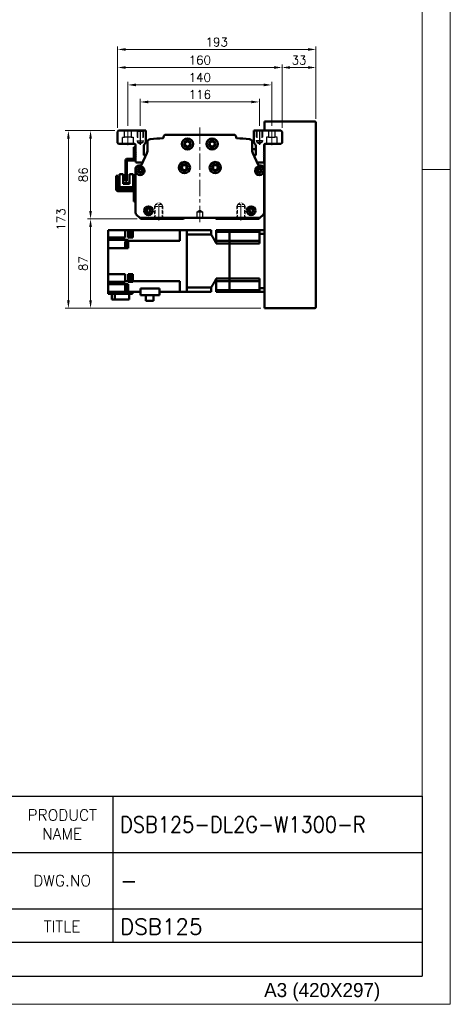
# Model space of a CAD drawing. Header units: millimetres. Extents: x 46891 to 50846, y 6223 to 10155.
# Tile 4 of 5: x 50427 to 50846, y 8529 to 9488. Entities that reach past the tile are written whole.
import ezdxf

# ---------------------------------------------------------------- set-up
doc = ezdxf.new("R2010")
doc.units = ezdxf.units.MM
doc.header["$LTSCALE"] = 0.5
for name, pattern in [('CENTER', [50.8, 31.75, -6.35, 6.35, -6.35]), ('HIDDEN', [9.525, 6.35, -3.175]), ('HIDDENX2', [19.05, 12.7, -6.35])]:
    doc.linetypes.add(name, pattern=pattern)
doc.layers.get('0').update_dxf_attribs({"lineweight": 20})
doc.layers.add('1', color=1, linetype='CENTER', lineweight=13)
doc.layers.add('외형선(ISO)', color=7, linetype='Continuous', lineweight=50)
for name, color, linetype in [('2', 2, 'HIDDENX2'), ('3', 3, 'Continuous'), ('C', 1, 'CENTER')]:
    doc.layers.add(name, color=color, linetype=linetype)
doc.styles.add('ACISOGDT', font='amgdt.shx')
doc.styles.add('DSR TEXT', font='romans.shx', dxfattribs={"bigfont": 'whgtxt.shx'})
doc.styles.get("Standard").update_dxf_attribs({"font": 'romans.shx', "bigfont": 'whgtxt.shx'})
doc.dimstyles.new('DSR', dxfattribs={"dimscale": 2, "dimtxt": 3, "dimasz": 3, "dimexe": 0.5, "dimexo": 0.5, "dimgap": 0.5, "dimtad": 1, "dimdsep": 46, "dimtxsty": 'Standard', "dimcen": 2.5, "dimclrd": 4, "dimclre": 4, "dimclrt": 2, "dimadec": 0, "dimazin": 2, "dimtfac": 1, "dimtmove": 0, "dimatfit": 3, "dimfxl": 0, "dimlwd": -1, "dimlwe": -1, "dimarcsym": 0})

# ---------------------------------------------------------------- blocks, each defined once
blk = doc.blocks.new('A$C13F00394')
at = {"layer": '3'}
for p, q in [((0, 32), (202.32, 32)), ((147.32, 32), (147.32, 6)), ((202.32, 32), (202.32, 0)), ((97.32, 22), (202.32, 22)), ((129.32, 12), (202.32, 12)), ((202.32, 6), (129.32, 6)), ((0, 0), (202.32, 0))]:
    blk.add_line(p, q, dxfattribs=at)
at = {"color": 7, "char_height": 2, "attachment_point": 5, "style": 'DSR TEXT'}
for s, insert in [('PRODUCT\\PNAME', (138.32, 27)), ('DWG.NO', (138.32, 17)), ('TITLE', (138.32, 8.83))]:
    blk.add_mtext(s, dxfattribs=dict(at, insert=insert))
blk = doc.blocks.new('A$C1C1952E1')
at = {"color": 1}
blk.add_lwpolyline([(0, 0), (420, 0), (420, 297), (0, 297)], close=True, dxfattribs=at)
at = {"color": 3}
blk.add_lwpolyline([(5, 5), (415, 5), (415, 292), (5, 292)], close=True, dxfattribs=at)
at = {"color": 7, "style": 'ACISOGDT'}
blk.add_text('A3 (420X297)', height=2.5, dxfattribs=at).set_placement((386.91, 1.28))
blk = doc.blocks.new('t8')
at = {"color": 2, "linetype": 'HIDDEN'}
for p, q in [((-4, 0), (-4, -12)), ((-3.4, -0.6), (-4, 0)), ((3.4, -0.6), (4, 0)), ((4, 0), (4, -12)), ((-3.4, -0.6), (3.4, -0.6)), ((-3.4, -0.6), (-3.4, -14)), ((3.4, -0.6), (3.4, -14)), ((-4, -12), (4, -12)), ((-4, -12), (-3.4, -13.04)), ((-3.4, -14), (3.4, -14)), ((-3.4, -14), (0, -15.96)), ((3.4, -14), (0, -15.96)), ((4, -12), (3.4, -13.04))]:
    blk.add_line(p, q, dxfattribs=at)
at = {"color": 1, "linetype": 'CENTER'}
blk.add_line((0, 1.44), (0, -17.13), dxfattribs=at)
blk = doc.blocks.new('*D108')
at = {"color": 1, "linetype": 'ByBlock'}
for p, q in [((50544.64, 9384.72), (50544.64, 9410.91)), ((50660.64, 9384.72), (50660.64, 9410.91)), ((50552.44, 9407.91), (50652.84, 9407.91))]:
    blk.add_line(p, q, dxfattribs=at)
at = {"color": 1}
for points in [[(50552.44, 9409.22), (50552.44, 9406.61), (50544.64, 9407.91)], [(50652.84, 9409.22), (50652.84, 9406.61), (50660.64, 9407.91)]]:
    blk.add_solid(points, dxfattribs=at)
at = {"layer": 'Defpoints', "color": 0}
for p in [(50660.64, 9407.91), (50544.64, 9381.12), (50660.64, 9381.12)]:
    blk.add_point(p, dxfattribs=at)
at = {"color": 3, "insert": (50602.64, 9415.11), "char_height": 8.4, "attachment_point": 5, "style": 'DSR TEXT'}
blk.add_mtext('116', dxfattribs=at)
blk = doc.blocks.new('*D109')
at = {"color": 1, "linetype": 'ByBlock'}
for p, q in [((50532.64, 9384.56), (50532.64, 9427.49)), ((50672.64, 9384.56), (50672.64, 9427.49)), ((50540.44, 9424.49), (50664.84, 9424.49))]:
    blk.add_line(p, q, dxfattribs=at)
at = {"color": 1}
for points in [[(50540.44, 9425.8), (50540.44, 9423.19), (50532.64, 9424.49)], [(50664.84, 9425.8), (50664.84, 9423.19), (50672.64, 9424.49)]]:
    blk.add_solid(points, dxfattribs=at)
at = {"layer": 'Defpoints', "color": 0}
for p in [(50672.64, 9424.49), (50532.64, 9380.96), (50672.64, 9380.96)]:
    blk.add_point(p, dxfattribs=at)
at = {"color": 3, "insert": (50602.64, 9431.69), "char_height": 8.4, "attachment_point": 5, "style": 'DSR TEXT'}
blk.add_mtext('140', dxfattribs=at)
blk = doc.blocks.new('*D110')
at = {"color": 1, "linetype": 'ByBlock'}
for p, q in [((50522.64, 9382.56), (50522.64, 9444.47)), ((50674.84, 9441.47), (50530.44, 9441.47)), ((50682.64, 9382.56), (50682.64, 9444.47))]:
    blk.add_line(p, q, dxfattribs=at)
at = {"color": 1}
for points in [[(50530.44, 9442.77), (50530.44, 9440.17), (50522.64, 9441.47)], [(50674.84, 9442.77), (50674.84, 9440.17), (50682.64, 9441.47)]]:
    blk.add_solid(points, dxfattribs=at)
at = {"layer": 'Defpoints', "color": 0}
for p in [(50522.64, 9441.47), (50522.64, 9378.96), (50682.64, 9378.96)]:
    blk.add_point(p, dxfattribs=at)
at = {"color": 3, "insert": (50602.64, 9448.67), "char_height": 8.4, "attachment_point": 5, "style": 'DSR TEXT'}
blk.add_mtext('160', dxfattribs=at)
blk = doc.blocks.new('*D111')
at = {"color": 1, "linetype": 'ByBlock'}
for p, q in [((50682.64, 9382.56), (50682.64, 9444.47)), ((50690.44, 9441.47), (50707.84, 9441.47)), ((50715.64, 9391.56), (50715.64, 9444.47))]:
    blk.add_line(p, q, dxfattribs=at)
at = {"color": 1}
for points in [[(50690.44, 9442.77), (50690.44, 9440.17), (50682.64, 9441.47)], [(50707.84, 9442.77), (50707.84, 9440.17), (50715.64, 9441.47)]]:
    blk.add_solid(points, dxfattribs=at)
at = {"layer": 'Defpoints', "color": 0}
for p in [(50715.64, 9441.47), (50715.64, 9387.96), (50682.64, 9378.96)]:
    blk.add_point(p, dxfattribs=at)
at = {"color": 3, "insert": (50699.14, 9448.67), "char_height": 8.4, "attachment_point": 5, "style": 'DSR TEXT'}
blk.add_mtext('33', dxfattribs=at)
blk = doc.blocks.new('*D112')
at = {"color": 1, "linetype": 'ByBlock'}
for p, q in [((50522.64, 9382.56), (50522.64, 9462.06)), ((50707.84, 9459.06), (50530.44, 9459.06)), ((50715.64, 9391.56), (50715.64, 9462.06))]:
    blk.add_line(p, q, dxfattribs=at)
at = {"color": 1}
for points in [[(50530.44, 9460.36), (50530.44, 9457.76), (50522.64, 9459.06)], [(50707.84, 9460.36), (50707.84, 9457.76), (50715.64, 9459.06)]]:
    blk.add_solid(points, dxfattribs=at)
at = {"layer": 'Defpoints', "color": 0}
for p in [(50522.64, 9459.06), (50715.64, 9387.96), (50522.64, 9378.96)]:
    blk.add_point(p, dxfattribs=at)
at = {"color": 3, "insert": (50619.14, 9466.26), "char_height": 8.4, "attachment_point": 5, "style": 'DSR TEXT'}
blk.add_mtext('193', dxfattribs=at)
blk = doc.blocks.new('*D113')
at = {"color": 1, "linetype": 'ByBlock'}
for p, q in [((50520.04, 9379.96), (50493.28, 9379.96)), ((50496.28, 9372.16), (50496.28, 9301.76)), ((50541.54, 9293.96), (50493.28, 9293.96))]:
    blk.add_line(p, q, dxfattribs=at)
at = {"color": 1}
for points in [[(50494.98, 9372.16), (50497.58, 9372.16), (50496.28, 9379.96)], [(50494.98, 9301.76), (50497.58, 9301.76), (50496.28, 9293.96)]]:
    blk.add_solid(points, dxfattribs=at)
at = {"layer": 'Defpoints', "color": 0}
for p in [(50523.64, 9379.96), (50496.28, 9293.96), (50545.14, 9293.96)]:
    blk.add_point(p, dxfattribs=at)
at = {"color": 3, "insert": (50489.08, 9336.96), "char_height": 8.4, "attachment_point": 5, "rotation": 90, "style": 'DSR TEXT'}
blk.add_mtext('86', dxfattribs=at)
blk = doc.blocks.new('*D114')
at = {"color": 1, "linetype": 'ByBlock'}
for p, q in [((50541.54, 9293.96), (50493.28, 9293.96)), ((50496.28, 9214.76), (50496.28, 9286.16)), ((50662.04, 9206.96), (50493.28, 9206.96))]:
    blk.add_line(p, q, dxfattribs=at)
at = {"color": 1}
for points in [[(50494.98, 9286.16), (50497.58, 9286.16), (50496.28, 9293.96)], [(50494.98, 9214.76), (50497.58, 9214.76), (50496.28, 9206.96)]]:
    blk.add_solid(points, dxfattribs=at)
at = {"layer": 'Defpoints', "color": 0}
for p in [(50496.28, 9293.96), (50545.14, 9293.96), (50665.64, 9206.96)]:
    blk.add_point(p, dxfattribs=at)
at = {"color": 3, "insert": (50489.08, 9250.46), "char_height": 8.4, "attachment_point": 5, "rotation": 90, "style": 'DSR TEXT'}
blk.add_mtext('87', dxfattribs=at)
blk = doc.blocks.new('*D115')
at = {"color": 1, "linetype": 'ByBlock'}
for p, q in [((50520.04, 9379.96), (50471.71, 9379.96)), ((50474.71, 9372.16), (50474.71, 9214.76)), ((50662.04, 9206.96), (50471.71, 9206.96))]:
    blk.add_line(p, q, dxfattribs=at)
at = {"color": 1}
for points in [[(50473.41, 9372.16), (50476.01, 9372.16), (50474.71, 9379.96)], [(50473.41, 9214.76), (50476.01, 9214.76), (50474.71, 9206.96)]]:
    blk.add_solid(points, dxfattribs=at)
at = {"layer": 'Defpoints', "color": 0}
for p in [(50523.64, 9379.96), (50474.71, 9206.96), (50665.64, 9206.96)]:
    blk.add_point(p, dxfattribs=at)
at = {"color": 3, "insert": (50467.51, 9293.46), "char_height": 8.4, "attachment_point": 5, "rotation": 90, "style": 'DSR TEXT'}
blk.add_mtext('173', dxfattribs=at)

msp = doc.modelspace()

# ---------------------------------------------------------------- linework, layer by layer
at = {"color": 1}
msp.add_line((50846.42332, 9342.12212), (50819.04532, 9342.12212), dxfattribs=at)
at = {"layer": '1'}
for p, q in [((50532.64019, 9380.96408), (50532.64019, 9365.96408)), ((50602.64019, 9382.96408), (50602.64019, 9289.96408)), ((50672.64019, 9380.96408), (50672.64019, 9365.96408))]:
    msp.add_line(p, q, dxfattribs=at)
at = {"layer": '2'}
for p, q in [((50529.34019, 9373.46408), (50529.34019, 9379.96408)), ((50535.94019, 9379.96408), (50535.94019, 9373.46408)), ((50541.64019, 9379.96408), (50541.64019, 9369.96408)), ((50542.14019, 9379.46408), (50541.64019, 9379.96408)), ((50542.14019, 9379.46408), (50542.14019, 9368.46408)), ((50542.14019, 9379.46408), (50547.14019, 9379.46408)), ((50547.14019, 9379.46408), (50547.64019, 9379.96408)), ((50547.14019, 9379.46408), (50547.14019, 9368.46408)), ((50547.64019, 9379.96408), (50547.64019, 9369.96408)), ((50657.64019, 9379.96408), (50657.64019, 9369.96408)), ((50658.14019, 9379.46408), (50657.64019, 9379.96408)), ((50658.14019, 9379.46408), (50658.14019, 9368.46408)), ((50663.14019, 9379.46408), (50658.14019, 9379.46408)), ((50663.14019, 9379.46408), (50663.64019, 9379.96408)), ((50663.14019, 9379.46408), (50663.14019, 9368.46408)), ((50663.64019, 9379.96408), (50663.64019, 9369.96408)), ((50669.34019, 9379.96408), (50669.34019, 9373.46408)), ((50675.94019, 9373.46408), (50675.94019, 9379.96408)), ((50527.39019, 9366.96408), (50527.39019, 9373.46408)), ((50527.39019, 9373.46408), (50529.34019, 9373.46408)), ((50535.94019, 9373.46408), (50529.34019, 9373.46408)), ((50535.94019, 9373.46408), (50537.89019, 9373.46408)), ((50537.89019, 9373.46408), (50537.89019, 9366.96408)), ((50541.64019, 9369.96408), (50547.64019, 9369.96408)), ((50541.64019, 9369.96408), (50542.14019, 9369.09805)), ((50547.64019, 9369.96408), (50547.14019, 9369.09805)), ((50663.64019, 9369.96408), (50657.64019, 9369.96408)), ((50657.64019, 9369.96408), (50658.14019, 9369.09805)), ((50663.64019, 9369.96408), (50663.14019, 9369.09805)), ((50669.34019, 9373.46408), (50667.39019, 9373.46408)), ((50667.39019, 9373.46408), (50667.39019, 9366.96408)), ((50669.34019, 9373.46408), (50675.94019, 9373.46408)), ((50677.89019, 9373.46408), (50675.94019, 9373.46408)), ((50677.89019, 9366.96408), (50677.89019, 9373.46408)), ((50542.14019, 9368.46408), (50544.64019, 9367.0207)), ((50542.14019, 9368.46408), (50547.14019, 9368.46408)), ((50547.14019, 9368.46408), (50544.64019, 9367.0207)), ((50663.14019, 9368.46408), (50658.14019, 9368.46408)), ((50658.14019, 9368.46408), (50660.64019, 9367.0207)), ((50663.14019, 9368.46408), (50660.64019, 9367.0207)), ((50600.14019, 9300.96408), (50602.64019, 9302.46623)), ((50600.14019, 9294.96408), (50600.14019, 9300.96408)), ((50600.14019, 9300.96408), (50605.14019, 9300.96408)), ((50605.14019, 9294.96408), (50600.14019, 9294.96408)), ((50602.64019, 9302.46623), (50605.14019, 9300.96408)), ((50605.14019, 9300.96408), (50605.14019, 9294.96408))]:
    msp.add_line(p, q, dxfattribs=at)
at = {"layer": '3'}
for p in [(50819.04532, 8731.59272), (49711.23583, 8556.37352)]:
    msp.add_line(p, (50819.04532, 8556.37352), dxfattribs=at)
at = {"layer": 'C'}
for p, q in [((50544.64019, 9381.11541), (50544.64019, 9366.13583)), ((50660.64019, 9381.11541), (50660.64019, 9366.13583))]:
    msp.add_line(p, q, dxfattribs=at)
at = {"layer": '외형선(ISO)'}
for p, q in [((50523.64018, 9379.96408), (50522.64018, 9378.96408)), ((50550.14018, 9379.96408), (50523.64018, 9379.96408)), ((50550.14018, 9368.49289), (50550.14018, 9379.96408)), ((50655.14018, 9379.96408), (50655.14018, 9368.49289)), ((50681.64018, 9379.96408), (50655.14018, 9379.96408)), ((50714.64019, 9388.96408), (50665.64019, 9388.96408)), ((50665.64019, 9387.96408), (50665.64019, 9388.96408)), ((50665.64019, 9379.96408), (50665.64019, 9387.96408)), ((50682.64018, 9378.96408), (50681.64018, 9379.96408)), ((50715.64019, 9207.96408), (50715.64019, 9387.96408)), ((50522.64018, 9378.96408), (50522.64018, 9367.96408)), ((50567.41278, 9373.96408), (50567.41278, 9373.17956)), ((50635.86759, 9375.96408), (50569.41278, 9375.96408)), ((50637.86759, 9373.17956), (50637.86759, 9373.96408)), ((50682.64018, 9367.96408), (50682.64018, 9378.96408)), ((50522.64018, 9367.96408), (50523.64018, 9366.96408)), ((50523.64018, 9366.96408), (50539.14018, 9366.96408)), ((50538.54018, 9363.96408), (50538.54018, 9352.56408)), ((50540.14018, 9363.96408), (50538.54018, 9363.96408)), ((50540.14018, 9365.96408), (50540.14018, 9359.46408)), ((50548.14018, 9356.46408), (50548.14018, 9364.49289)), ((50551.64019, 9368.62656), (50551.64019, 9360.06226)), ((50653.64019, 9360.06226), (50653.64019, 9368.62656)), ((50657.14018, 9361.96408), (50653.64019, 9361.96408)), ((50657.14018, 9364.49289), (50657.14018, 9356.46408)), ((50665.14018, 9359.46408), (50665.14018, 9365.96408)), ((50665.14018, 9364.96408), (50665.64019, 9364.96408)), ((50665.64019, 9207.96408), (50665.64019, 9366.83011)), ((50666.14018, 9366.96408), (50681.64018, 9366.96408)), ((50681.64018, 9366.96408), (50682.64018, 9367.96408)), ((50532.24018, 9352.56408), (50538.04018, 9352.56408)), ((50538.04018, 9350.96408), (50532.24018, 9350.96408)), ((50538.54018, 9352.56408), (50540.07979, 9352.56408)), ((50540.14018, 9359.46408), (50540.64018, 9358.96408)), ((50540.14018, 9358.46408), (50540.14018, 9359.46408)), ((50540.64018, 9358.96408), (50540.14018, 9358.46408)), ((50540.14018, 9358.46408), (50540.14018, 9357.46408)), ((50540.14018, 9357.46408), (50540.64018, 9356.96408)), ((50540.14018, 9356.46408), (50540.14018, 9357.46408)), ((50540.64018, 9356.96408), (50540.14018, 9356.46408)), ((50540.14018, 9356.46408), (50540.14018, 9355.46408)), ((50540.14018, 9355.46408), (50540.64018, 9354.96408)), ((50540.14018, 9354.46408), (50540.14018, 9355.46408)), ((50540.64018, 9354.96408), (50540.14018, 9354.46408)), ((50540.14018, 9354.46408), (50540.14018, 9349.96408)), ((50551.17998, 9357.96697), (50545.90831, 9346.54502)), ((50550.25557, 9355.96408), (50548.64018, 9355.96408)), ((50659.37206, 9346.54502), (50654.10039, 9357.96697)), ((50656.64018, 9355.96408), (50655.0248, 9355.96408)), ((50664.64018, 9358.96408), (50665.14018, 9359.46408)), ((50665.14018, 9358.46408), (50664.64018, 9358.96408)), ((50664.64018, 9356.96408), (50665.14018, 9357.46408)), ((50665.14018, 9356.46408), (50664.64018, 9356.96408)), ((50664.64018, 9354.96408), (50665.14018, 9355.46408)), ((50665.14018, 9354.46408), (50664.64018, 9354.96408)), ((50665.14018, 9357.46408), (50665.14018, 9358.46408)), ((50665.14018, 9355.46408), (50665.14018, 9356.46408)), ((50665.14018, 9349.96408), (50665.14018, 9354.46408)), ((50530.14018, 9330.96408), (50530.14018, 9350.46408)), ((50531.74018, 9350.46408), (50531.74018, 9330.96408)), ((50540.14019, 9342.96408), (50540.14019, 9300.20672)), ((50541.14018, 9348.96408), (50545.64018, 9348.96408)), ((50545.00035, 9345.96408), (50543.14019, 9345.96408)), ((50589.64019, 9345.39384), (50589.64019, 9342.53432)), ((50615.64019, 9345.39384), (50615.64019, 9342.53432)), ((50659.64018, 9348.96408), (50664.14018, 9348.96408)), ((50662.14019, 9345.96408), (50660.28002, 9345.96408)), ((50665.14019, 9300.20672), (50665.14019, 9342.96408)), ((50521.14023, 9332.96424), (50521.14021, 9322.96424)), ((50522.74023, 9335.96423), (50521.14023, 9335.96424)), ((50521.14023, 9332.96424), (50521.14023, 9335.96424)), ((50522.74021, 9323.06423), (50522.74023, 9332.96423)), ((50522.74023, 9335.96423), (50522.74023, 9332.96423)), ((50524.44022, 9337.46423), (50524.44019, 9325.06423)), ((50528.14022, 9337.46422), (50524.44022, 9337.46423)), ((50528.1402, 9328.06422), (50528.14022, 9337.46422)), ((50534.14022, 9337.46421), (50534.1402, 9328.06421)), ((50537.84022, 9337.4642), (50534.14022, 9337.46421)), ((50537.84019, 9325.0642), (50537.84022, 9337.4642)), ((50538.14021, 9322.5642), (50523.24021, 9322.56423)), ((50524.44019, 9322.56423), (50524.44019, 9325.06423)), ((50526.44019, 9325.06423), (50524.44019, 9325.06423)), ((50535.84019, 9325.06421), (50526.44019, 9325.06423)), ((50528.1402, 9329.06422), (50534.1402, 9329.06421)), ((50534.1402, 9328.76421), (50528.1402, 9328.76422)), ((50528.1402, 9328.06422), (50534.1402, 9328.06421)), ((50531.74018, 9330.96408), (50530.14018, 9330.96408)), ((50537.84019, 9325.0642), (50535.84019, 9325.06421)), ((50537.84019, 9325.0642), (50537.84019, 9322.5642)), ((50523.1402, 9320.96423), (50538.0402, 9320.9642)), ((50538.54018, 9310.9642), (50538.54019, 9313.9642)), ((50538.5402, 9320.4642), (50538.54019, 9313.9642)), ((50665.64019, 9317.96408), (50665.14019, 9317.96408)), ((50538.54018, 9310.9642), (50540.14018, 9310.9642)), ((50541.01886, 9298.0854), (50544.14019, 9294.96408)), ((50544.14019, 9294.96408), (50545.14019, 9293.96408)), ((50544.14019, 9294.96408), (50661.14019, 9294.96408)), ((50545.14019, 9293.96408), (50586.64019, 9293.96408)), ((50586.64019, 9293.96408), (50587.49374, 9294.81763)), ((50617.78663, 9294.81763), (50618.64019, 9293.96408)), ((50618.64019, 9293.96408), (50660.14019, 9293.96408)), ((50660.14019, 9293.96408), (50661.14019, 9294.96408)), ((50661.14019, 9294.96408), (50664.26151, 9298.0854)), ((50513.54019, 9282.96408), (50530.04019, 9282.96408)), ((50513.54019, 9279.46408), (50513.54019, 9282.96408)), ((50513.54019, 9279.46408), (50513.54019, 9275.96408)), ((50530.04019, 9275.96408), (50513.54019, 9275.96408)), ((50513.54019, 9275.96408), (50513.54019, 9273.47216)), ((50533.04019, 9282.96408), (50530.04019, 9282.96408)), ((50530.04019, 9277.4041), (50530.04019, 9282.96408)), ((50530.04019, 9277.4041), (50530.04019, 9275.96408)), ((50533.04019, 9282.96408), (50536.84019, 9282.96408)), ((50533.04019, 9282.96408), (50533.04019, 9277.4041)), ((50533.04019, 9275.96408), (50533.04019, 9277.4041)), ((50537.54019, 9275.96408), (50533.04019, 9275.96408)), ((50534.84019, 9277.249), (50534.84019, 9282.849)), ((50536.84019, 9282.849), (50534.84019, 9282.849)), ((50536.84019, 9277.249), (50534.84019, 9277.249)), ((50536.84019, 9277.099), (50536.84019, 9282.999)), ((50537.54019, 9282.999), (50536.84019, 9282.999)), ((50537.54019, 9277.099), (50536.84019, 9277.099)), ((50537.54019, 9282.999), (50537.54019, 9282.96408)), ((50537.54019, 9277.4041), (50537.54019, 9282.96408)), ((50583.14019, 9282.96408), (50537.54019, 9282.96408)), ((50537.54019, 9277.4041), (50537.54019, 9275.96408)), ((50590.14019, 9282.96408), (50583.14019, 9282.96408)), ((50583.14019, 9278.46408), (50583.14019, 9282.96408)), ((50583.14019, 9272.52345), (50583.14019, 9278.46408)), ((50590.14019, 9282.96408), (50590.14019, 9282.95961)), ((50613.64019, 9282.96408), (50590.14019, 9282.96408)), ((50590.14019, 9282.95961), (50590.14019, 9278.66463)), ((50590.14019, 9278.66463), (50590.14019, 9278.65941)), ((50590.14019, 9227.26875), (50590.14019, 9278.65941)), ((50613.64019, 9278.65941), (50590.14019, 9278.65941)), ((50590.14019, 9278.46408), (50590.14019, 9227.46408)), ((50613.64019, 9282.96408), (50613.64019, 9278.65941)), ((50618.64019, 9282.96408), (50618.64019, 9281.25166)), ((50631.64019, 9282.96408), (50618.64019, 9282.96408)), ((50618.64019, 9272.71408), (50618.64019, 9281.25166)), ((50631.64019, 9281.25166), (50618.64019, 9281.25166)), ((50631.64019, 9282.96408), (50660.64019, 9282.96408)), ((50631.64019, 9281.25166), (50631.64019, 9282.96408)), ((50631.64019, 9282.96408), (50631.64019, 9281.25166)), ((50660.64019, 9281.25166), (50631.64019, 9281.25166)), ((50631.64019, 9277.71408), (50631.64019, 9281.25166)), ((50631.64019, 9277.71408), (50631.64019, 9281.25166)), ((50631.64019, 9272.71408), (50631.64019, 9277.71408)), ((50631.64019, 9272.71408), (50631.64019, 9277.71408)), ((50660.64019, 9282.96408), (50660.64019, 9279.42159)), ((50665.64019, 9282.96408), (50660.64019, 9282.96408)), ((50660.64019, 9270.0008), (50660.64019, 9279.42159)), ((50665.64019, 9279.42159), (50660.64019, 9279.42159)), ((50533.04019, 9273.47216), (50513.54019, 9273.47216)), ((50513.54019, 9268.96408), (50513.54019, 9273.47216)), ((50513.54019, 9268.96408), (50513.54019, 9265.46408)), ((50533.04019, 9265.46408), (50513.54019, 9265.46408)), ((50513.54019, 9240.16408), (50513.54019, 9265.46408)), ((50529.84019, 9266.46004), (50529.84019, 9272.06004)), ((50531.84019, 9272.06004), (50529.84019, 9272.06004)), ((50531.84019, 9266.46004), (50529.84019, 9266.46004)), ((50531.84019, 9266.31004), (50531.84019, 9272.21004)), ((50532.54019, 9272.21004), (50531.84019, 9272.21004)), ((50532.54019, 9266.31004), (50531.84019, 9266.31004)), ((50532.54019, 9266.26004), (50532.54019, 9272.26004)), ((50533.04019, 9272.26004), (50532.54019, 9272.26004)), ((50533.04019, 9266.26004), (50532.54019, 9266.26004)), ((50533.04019, 9273.47216), (50533.04019, 9272.92275)), ((50533.04019, 9272.52345), (50533.04019, 9272.92275)), ((50583.14019, 9272.52345), (50533.04019, 9272.52345)), ((50533.04019, 9272.52345), (50533.04019, 9265.46408)), ((50618.64019, 9272.71408), (50618.64019, 9270.0008)), ((50631.64019, 9272.71408), (50618.64019, 9272.71408)), ((50631.64019, 9270.0008), (50618.64019, 9270.0008)), ((50631.64019, 9270.0008), (50631.64019, 9272.71408)), ((50660.64019, 9272.71408), (50631.64019, 9272.71408)), ((50631.64019, 9272.71408), (50631.64019, 9270.0008)), ((50631.64019, 9235.92735), (50631.64019, 9270.0008)), ((50631.64019, 9270.0008), (50660.64019, 9270.0008)), ((50631.64019, 9235.92735), (50631.64019, 9270.0008)), ((50513.54019, 9240.16408), (50530.04019, 9240.16408)), ((50513.54019, 9240.16408), (50513.54019, 9236.66408)), ((50513.54019, 9232.68546), (50513.54019, 9236.66408)), ((50530.04019, 9233.40471), (50530.04019, 9240.16408)), ((50533.04019, 9240.16408), (50533.04019, 9233.40471)), ((50537.54019, 9240.16408), (50533.04019, 9240.16408)), ((50534.84019, 9233.50133), (50534.84019, 9239.10133)), ((50536.84019, 9239.10133), (50534.84019, 9239.10133)), ((50536.84019, 9233.35133), (50536.84019, 9239.25133)), ((50537.54019, 9239.25133), (50536.84019, 9239.25133)), ((50537.54019, 9236.75386), (50537.54019, 9240.16408)), ((50537.54019, 9236.75386), (50537.54019, 9235.84879)), ((50537.54019, 9233.40471), (50537.54019, 9235.84879)), ((50618.64019, 9235.92735), (50618.64019, 9233.21408)), ((50631.64019, 9235.92735), (50618.64019, 9235.92735)), ((50631.64019, 9233.21408), (50631.64019, 9235.92735)), ((50631.64019, 9235.92735), (50660.64019, 9235.92735)), ((50631.64019, 9235.92735), (50631.64019, 9233.21408)), ((50660.64019, 9226.50657), (50660.64019, 9235.92735)), ((50513.54019, 9232.68546), (50513.54019, 9230.46408)), ((50513.54019, 9232.68546), (50530.04019, 9232.68546)), ((50513.54019, 9230.46408), (50513.54019, 9226.96408)), ((50513.54019, 9230.46408), (50533.04019, 9230.46408)), ((50513.54019, 9222.96408), (50513.54019, 9226.96408)), ((50529.84019, 9223.67537), (50529.84019, 9229.27537)), ((50531.84019, 9229.27537), (50529.84019, 9229.27537)), ((50530.04019, 9233.40471), (50533.04019, 9233.40471)), ((50530.04019, 9233.0054), (50530.04019, 9233.40471)), ((50530.04019, 9233.0054), (50530.04019, 9232.68546)), ((50531.84019, 9223.52537), (50531.84019, 9229.42537)), ((50532.54019, 9229.42537), (50531.84019, 9229.42537)), ((50532.54019, 9223.47537), (50532.54019, 9229.47537)), ((50533.04019, 9229.47537), (50532.54019, 9229.47537)), ((50533.04019, 9233.40471), (50533.04019, 9233.0054)), ((50533.04019, 9232.68546), (50533.04019, 9233.0054)), ((50533.04019, 9232.68546), (50537.54019, 9232.68546)), ((50533.04019, 9230.46408), (50533.04019, 9228.52406)), ((50533.04019, 9222.96408), (50533.04019, 9228.52406)), ((50536.84019, 9233.50133), (50534.84019, 9233.50133)), ((50537.54019, 9233.35133), (50536.84019, 9233.35133)), ((50583.14019, 9233.40471), (50537.54019, 9233.40471)), ((50537.54019, 9233.0054), (50537.54019, 9233.40471)), ((50537.54019, 9233.0054), (50537.54019, 9232.68546)), ((50544.89019, 9226.17541), (50563.24019, 9226.17541)), ((50544.89019, 9219.56408), (50544.89019, 9226.17541)), ((50563.24019, 9226.17541), (50563.24019, 9219.56408)), ((50583.14019, 9233.40471), (50583.14019, 9227.46408)), ((50583.14019, 9222.96408), (50583.14019, 9227.46408)), ((50590.14019, 9227.26875), (50590.14019, 9227.26353)), ((50613.64019, 9227.26875), (50590.14019, 9227.26875)), ((50590.14019, 9227.26353), (50590.14019, 9222.96855)), ((50613.64019, 9227.26875), (50613.64019, 9222.96408)), ((50618.64019, 9233.21408), (50618.64019, 9224.67649)), ((50631.64019, 9233.21408), (50618.64019, 9233.21408)), ((50631.64019, 9228.21408), (50631.64019, 9233.21408)), ((50660.64019, 9233.21408), (50631.64019, 9233.21408)), ((50631.64019, 9228.21408), (50631.64019, 9233.21408)), ((50631.64019, 9224.67649), (50631.64019, 9228.21408)), ((50631.64019, 9224.67649), (50631.64019, 9228.21408)), ((50660.64019, 9226.50657), (50660.64019, 9222.96408)), ((50665.64019, 9226.50657), (50660.64019, 9226.50657)), ((50513.54019, 9220.96408), (50513.54019, 9222.96408)), ((50513.54019, 9222.96408), (50533.04019, 9222.96408)), ((50513.54019, 9220.96408), (50537.04019, 9220.96408)), ((50516.94024, 9215.46408), (50516.94024, 9220.96408)), ((50519.91249, 9215.46408), (50519.91249, 9220.96408)), ((50531.84019, 9223.67537), (50529.84019, 9223.67537)), ((50532.54019, 9223.52537), (50531.84019, 9223.52537)), ((50533.04019, 9223.47537), (50532.54019, 9223.47537)), ((50533.04019, 9222.96408), (50544.89019, 9222.96408)), ((50533.74013, 9215.46408), (50533.74013, 9220.96408)), ((50537.04019, 9222.96408), (50537.04019, 9220.96408)), ((50537.54019, 9222.92916), (50537.04019, 9222.92916)), ((50537.54019, 9222.96408), (50537.54019, 9222.92916)), ((50563.24019, 9219.56408), (50544.89019, 9219.56408)), ((50550.01519, 9214.16408), (50550.01519, 9219.56408)), ((50557.46519, 9214.16408), (50557.46519, 9219.56408)), ((50583.14019, 9222.96408), (50563.24019, 9222.96408)), ((50583.14019, 9222.96408), (50590.14019, 9222.96408)), ((50590.14019, 9222.96855), (50590.14019, 9222.96408)), ((50613.64019, 9222.96408), (50590.14019, 9222.96408)), ((50618.64019, 9224.67649), (50618.64019, 9222.96408)), ((50631.64019, 9224.67649), (50618.64019, 9224.67649)), ((50631.64019, 9222.96408), (50618.64019, 9222.96408)), ((50631.64019, 9222.96408), (50631.64019, 9224.67649)), ((50660.64019, 9224.67649), (50631.64019, 9224.67649)), ((50631.64019, 9224.67649), (50631.64019, 9222.96408)), ((50631.64019, 9222.96408), (50660.64019, 9222.96408)), ((50665.64019, 9222.96408), (50660.64019, 9222.96408)), ((50516.94024, 9215.46408), (50519.91249, 9215.46408)), ((50519.91249, 9215.46408), (50533.74013, 9215.46408)), ((50550.01519, 9214.16408), (50557.46519, 9214.16408)), ((50665.64019, 9206.96408), (50665.64019, 9207.96408)), ((50665.64019, 9206.96408), (50714.64019, 9206.96408))]:
    msp.add_line(p, q, dxfattribs=at)
for centre, radius in [((50590.64019, 9366.96408), 5.5), ((50590.64019, 9366.96408), 3.3), ((50614.64019, 9366.96408), 5.5), ((50614.64019, 9366.96408), 3.3), ((50590.64019, 9366.96408), 2.4585), ((50614.64019, 9366.96408), 2.4585), ((50544.64019, 9340.96408), 4.25), ((50544.64019, 9340.96408), 2.25), ((50587.64018, 9343.96408), 5.5), ((50587.64018, 9343.96408), 3.3), ((50587.64019, 9343.96408), 2.4585), ((50617.64018, 9343.96408), 5.5), ((50617.64018, 9343.96408), 3.3), ((50617.64019, 9343.96408), 2.4585), ((50660.64019, 9340.96408), 4.25), ((50660.64019, 9340.96408), 2.25), ((50552.64019, 9301.96408), 4.25), ((50552.64019, 9301.96408), 2.25), ((50652.64019, 9301.96408), 4.25), ((50652.64019, 9301.96408), 2.25)]:
    msp.add_circle(centre, radius, dxfattribs=at)
for centre, radius, start, end in [((50714.64019, 9387.96408), 1, 0, 90), ((50554.64019, 9368.62656), 3, 95.57599886, 180), ((50602.64019, 8876.96408), 497, 94.11817747, 95.57599887), ((50566.91278, 9373.17956), 0.5, 274.11817747, 0), ((50569.41278, 9373.96408), 2, 89.99999999, 180), ((50635.86759, 9373.96408), 2, 0, 89.99999999), ((50638.36759, 9373.17956), 0.5, 180, 265.88182237), ((50602.64019, 8876.96408), 497, 84.42400111, 85.88182251), ((50650.64019, 9368.62656), 3, 0, 84.42400111), ((50539.14018, 9365.96408), 1, 0, 90), ((50553.14018, 9364.49289), 5, 126.86989765, 180), ((50652.14018, 9364.49289), 5, 0, 53.13010235), ((50666.14018, 9365.96408), 1, 90, 180), ((50532.24018, 9350.46408), 2.1, 90, 180), ((50532.24018, 9350.46408), 0.5, 90, 180), ((50538.04018, 9353.06408), 0.5, 270, 0), ((50538.04018, 9353.06408), 2.1, 270, 346.225853), ((50538.04018, 9353.06408), 2.1, 346.225853, 0), ((50548.64018, 9356.46408), 0.5, 180, 270), ((50546.64019, 9360.06226), 5, 335.22485942, 0), ((50658.64019, 9360.06226), 5, 180, 204.77514056), ((50656.64018, 9356.46408), 0.5, 270, 0), ((50541.14018, 9349.96408), 1, 180, 270), ((50543.14019, 9342.96408), 3, 89.99999999, 180), ((50544.64019, 9340.96408), 1.621, 36.95084612, 323.049153), ((50544.64019, 9340.96408), 1.5, 48.1896836, 311.81031516), ((50545.00035, 9346.96408), 1, 269.99999999, 335.22485942), ((50545.64018, 9345.96408), 3, 65.224808, 90), ((50546.04019, 9342.52933), 0.6, 259.96251873, 324.85511283), ((50659.64018, 9345.96408), 3, 90, 114.77508892), ((50659.24019, 9342.52933), 0.6, 215.14488418, 280.03748038), ((50660.64019, 9340.96408), 1.621, 143.04915509, 216.95084916), ((50660.64019, 9340.96408), 1.621, 216.95084603, 143.049153), ((50660.28002, 9346.96408), 1, 204.77514056, 269.99999999), ((50660.64019, 9340.96408), 1.5, 228.1896836, 131.81031516), ((50662.14019, 9342.96408), 3, 0, 89.99999999), ((50664.14018, 9349.96408), 1, 270, 0), ((50546.04019, 9339.39883), 0.6, 35.14488628, 100.03748038), ((50659.24019, 9339.39883), 0.6, 79.96251915, 144.85511722), ((50523.14021, 9322.96423), 2, 179.99988906, 269.99988906), ((50523.24021, 9323.06423), 0.5, 179.99988906, 269.99988906), ((50538.1402, 9320.5642), 2, 0.24541394, 89.99988906), ((50538.0402, 9320.4642), 0.5, 359.99988906, 89.99988906), ((50552.64019, 9301.96408), 1.621, 129.96149723, 50.03850277), ((50552.64019, 9301.96408), 1.6, 134.4153086, 45.5846914), ((50551.17049, 9303.46408), 0.5, 328.99692459, 55.46537519), ((50554.10988, 9303.46408), 0.5, 124.53462897, 211.00307542), ((50652.64019, 9301.96408), 1.621, 129.96149723, 50.03850277), ((50652.64019, 9301.96408), 1.6, 134.4153086, 45.5846914), ((50651.17049, 9303.46408), 0.5, 328.99692459, 55.4653732), ((50654.10988, 9303.46408), 0.5, 124.53463096, 211.00307541), ((50543.14019, 9300.20672), 3, 180, 224.99999999), ((50587.84729, 9294.46408), 0.5, 90, 135), ((50617.43308, 9294.46408), 0.5, 45, 90), ((50662.14019, 9300.20672), 3, 314.99999999, 0), ((50714.64019, 9207.96408), 1, 270, 0)]:
    msp.add_arc(centre, radius, start, end, dxfattribs=at)
for points, knots in [([(50545.64019, 9342.08211), (50545.685, 9342.04203), (50545.73902, 9342.00667), (50545.84199, 9341.96076), (50545.88997, 9341.94659), (50545.93561, 9341.93851)], [0.07992218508, 0.07992218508, 0.07992218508, 0.07992218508, 0.09795879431, 0.09795879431, 0.11258358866, 0.11258358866, 0.11258358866, 0.11258358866]), ([(50659.34476, 9341.93851), (50659.3904, 9341.94659), (50659.43838, 9341.96076), (50659.54135, 9342.00667), (50659.59537, 9342.04203), (50659.64019, 9342.08211)], [0.04726078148, 0.04726078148, 0.04726078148, 0.04726078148, 0.06188557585, 0.06188557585, 0.07992218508, 0.07992218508, 0.07992218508, 0.07992218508]), ([(50545.93561, 9339.98965), (50545.88997, 9339.98157), (50545.84199, 9339.9674), (50545.73902, 9339.92149), (50545.685, 9339.88613), (50545.64019, 9339.84604)], [0.04726078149, 0.04726078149, 0.04726078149, 0.04726078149, 0.06188557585, 0.06188557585, 0.07992218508, 0.07992218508, 0.07992218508, 0.07992218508]), ([(50659.64019, 9339.84604), (50659.59537, 9339.88613), (50659.54135, 9339.92149), (50659.43838, 9339.9674), (50659.3904, 9339.98157), (50659.34476, 9339.98965)], [0.07992218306, 0.07992218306, 0.07992218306, 0.07992218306, 0.09795879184, 0.09795879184, 0.11258358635, 0.11258358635, 0.11258358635, 0.11258358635])]:
    msp.add_open_spline(points, degree=3, knots=knots, dxfattribs=at)
for points in [[(50551.52042, 9303.10694), (50551.54983, 9303.13575), (50551.57697, 9303.16978), (50551.59906, 9303.20654)], [(50553.68131, 9303.20654), (50553.7034, 9303.16978), (50553.73054, 9303.13575), (50553.75995, 9303.10694)], [(50651.52042, 9303.10694), (50651.54983, 9303.13575), (50651.57697, 9303.16978), (50651.59906, 9303.20654)], [(50653.68131, 9303.20654), (50653.7034, 9303.16978), (50653.73054, 9303.13575), (50653.75995, 9303.10694)]]:
    msp.add_open_spline(points, degree=3, dxfattribs=at)
for points, weights in [([(50618.64019, 9270.0008), (50616.64675, 9274.03759), (50613.64019, 9278.65941)], [1.45736434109, 1.41367336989, 1.35251798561]), ([(50613.64019, 9227.26875), (50616.64675, 9231.89057), (50618.64019, 9235.92735)], [1.35251798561, 1.41367336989, 1.45736434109])]:
    msp.add_rational_spline(points, weights, degree=2, dxfattribs=at)

# ---------------------------------------------------------------- block references
at = {"xscale": 5.4756, "yscale": 5.4756, "zscale": 5.4756}
for name, p in [('A$C1C1952E1', (48546.67132, 8528.99552)), ('A$C13F00394', (49711.23583, 8556.37352))]:
    msp.add_blockref(name, p, dxfattribs=at)
at = {"rotation": 180}
msp.add_blockref('t8', (50562.64019, 9293.96408), dxfattribs=at)
at = {"xscale": -1, "rotation": 180}
msp.add_blockref('t8', (50642.64019, 9293.96408), dxfattribs=at)

# ---------------------------------------------------------------- texts
at = {"color": 2, "style": 'DSR TEXT', "width": 0.9}
msp.add_text('DSB125-DL2G-W1300-R', height=15.33168, dxfattribs=at).set_placement((50525.06344, 8696.44843))
at = {"color": 2, "style": 'DSR TEXT'}
for s, p in [('-', (50525.06344, 8641.69243)), ('DSB125', (50525.06344, 8596.93115))]:
    msp.add_text(s, height=15.33168, dxfattribs=at).set_placement(p)

# ---------------------------------------------------------------- dimensions: what is measured, and where the dimension line sits
for base, p1, p2, picture, middle in [((50522.64018, 9459.06317), (50715.64019, 9387.96408), (50522.64018, 9378.96408), '*D112', (50619.14018, 9466.26317)), ((50522.64018, 9441.46812), (50682.64018, 9378.96408), (50522.64018, 9378.96408), '*D110', (50602.64018, 9448.66812)), ((50715.64019, 9441.46812), (50682.64018, 9378.96408), (50715.64019, 9387.96408), '*D111', (50699.14018, 9448.66812)), ((50672.64019, 9424.49497), (50532.64019, 9380.96408), (50672.64019, 9380.96408), '*D109', (50602.64019, 9431.69497)), ((50660.64019, 9407.91493), (50544.64019, 9381.11541), (50660.64019, 9381.11541), '*D108', (50602.64019, 9415.11493))]:
    dim = msp.add_linear_dim(base=base, p1=p1, p2=p2, dimstyle='DSR', override={"dimscale": 3, "dimtxt": 2.8, "dimasz": 2.600136, "dimexe": 1, "dimexo": 1.2, "dimgap": 1, "dimdec": 4, "dimtxsty": 'DSR TEXT', "dimclrd": 1, "dimclre": 1, "dimclrt": 3, "dimtdec": 4, "dimtix": 1})
    dim.commit()
    dim.dimension.update_dxf_attribs({"geometry": picture, "text_midpoint": middle})
for base, p1, p2, picture, middle in [((50474.70981, 9206.96408), (50523.64018, 9379.96408), (50665.64019, 9206.96408), '*D115', (50467.50981, 9293.46408)), ((50496.27512, 9293.96408), (50523.64018, 9379.96408), (50545.14019, 9293.96408), '*D113', (50489.07512, 9336.96408)), ((50496.27512, 9293.96408), (50665.64019, 9206.96408), (50545.14019, 9293.96408), '*D114', (50489.07512, 9250.46408))]:
    dim = msp.add_linear_dim(base=base, p1=p1, p2=p2, angle=90, dimstyle='DSR', override={"dimscale": 3, "dimtxt": 2.8, "dimasz": 2.600136, "dimexe": 1, "dimexo": 1.2, "dimgap": 1, "dimdec": 4, "dimtxsty": 'DSR TEXT', "dimclrd": 1, "dimclre": 1, "dimclrt": 3, "dimtdec": 4, "dimtix": 1})
    dim.commit()
    dim.dimension.update_dxf_attribs({"geometry": picture, "text_midpoint": middle})

doc.saveas('drawing.dxf')
